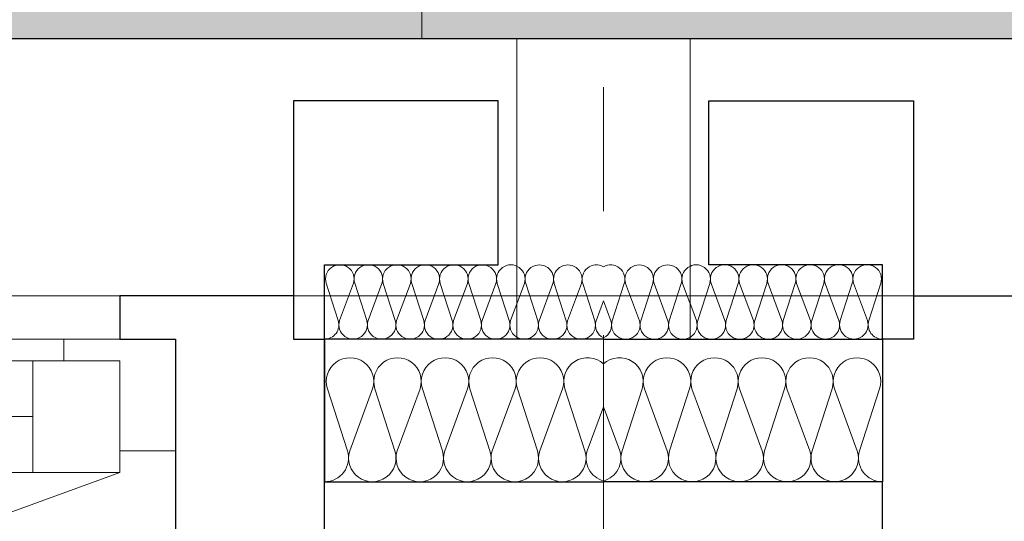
# Model space of a CAD drawing. Header units: metres. Extents: x -180 to 4, y -50 to 6.
# Tile 254 of 256: x -91.642 to -90.848, y -11.489 to -11.085. Entities that reach past the tile are written whole.
import ezdxf

# ---------------------------------------------------------------- set-up
doc = ezdxf.new("R2010")
doc.units = ezdxf.units.M
doc.header["$LTSCALE"] = 0.05
doc.header["$PDMODE"] = 1
doc.header["$PDSIZE"] = -2
doc.linetypes.add('Linienart-34', pattern=[4.233, 2.116, -2.117])
doc.linetypes.add('Linienart-53', pattern=[5.291531, 3.175, -1.058062, 0.352704, -0.705764])
doc.layers.get('0').update_dxf_attribs({"lineweight": 25})
for name, color, linetype, lineweight, true_color in [('30 -33 Aussenwände- 7 Fassade_ Elemente', 7, 'Continuous', 9, 0x00aacc), ('70 -72 Beschriftung- 1 Beschriftung allgemein', 7, 'Continuous', 9, 0xff6633), ('70 -76 Bemaßung- 2 Allgemein', 7, 'Continuous', 5, 0x6666cc), ('CW-Unsichtbar', 7, 'Continuous', 9, 0x599559)]:
    doc.layers.add(name, color=color, linetype=linetype, lineweight=lineweight, true_color=true_color)
for name, color, linetype, lineweight in [('60- 61 allgemeine Ausstattung- 4 Terrassen', 7, 'Continuous', 9), ('70 -71 Achsen- 1 Gebäudeachsen', 7, 'Linienart-53', 18), ('70 -72 Beschriftung-14 Schatten', 7, 'Continuous', 5), ('Keine', 7, 'Continuous', 9)]:
    doc.layers.add(name, color=color, linetype=linetype, lineweight=lineweight)
doc.styles.add('Arial', font='arial.ttf')
doc.dimstyles.new('k+k 1_50', dxfattribs={"dimtxt": 0.100689, "dimasz": 0.05302, "dimexe": 0.05, "dimexo": 0.15, "dimgap": 0.01, "dimtad": 1, "dimdec": 3, "dimtxsty": 'Arial', "dimblk": 'VW_SLASH', "dimblk1": 'VW_SLASH', "dimblk2": 'VW_SLASH', "dimcen": 0, "dimdle": 0.05, "dimadec": 3, "dimazin": 0, "dimtfac": 0.75, "dimtdec": 3, "dimtix": 1, "dimtmove": 0, "dimatfit": 0, "dimldrblk": 'VW_SLASH-1', "dimfxl": 0.125, "dimfxlon": 1, "dimfrac": 2, "dimtolj": 1, "dimarcsym": 0})

# ---------------------------------------------------------------- blocks, each defined once
blk = doc.blocks.new('Gruppe-1369')
at = {"layer": '30 -33 Aussenwände- 7 Fassade_ Elemente', "lineweight": 9, "transparency": 33554687, "flags": 128}
for points in [[(0.1015, -4.05304, 0.324435), (0.12286, -4.04606, 0.324435), (0.12286, -4.02359, 0.324435), (0.1015, -4.01661), (0.0515, -4.03268, -0.324488), (0.03014, -4.0257, -0.324488), (0.03014, -4.00323, -0.324488), (0.0515, -3.99625), (0.1015, -4.01474, 0.324435), (0.12286, -4.00776, 0.324435), (0.12286, -3.98529, 0.324435), (0.1015, -3.97831), (0.0515, -3.99438, -0.324488), (0.03014, -3.9874, -0.324488), (0.03014, -3.96493, -0.324488), (0.0515, -3.95795), (0.1015, -3.97643, 0.324435), (0.12286, -3.96945, 0.324435), (0.12286, -3.94699, 0.324435), (0.1015, -3.94001), (0.0515, -3.95608, -0.767984), (0.03146, -3.925)], [(0.12581, -3.925, -0.426772), (0.1015, -3.93813), (0.06598, -3.925)], [(0.1015, -4.12964, 1.372583), (0.1015, -4.09322), (0.0515, -4.10929, -1.372995), (0.0515, -4.07286), (0.1015, -4.09134, 1.372583), (0.1015, -4.05491), (0.0515, -4.07098, -1.372995), (0.0515, -4.03456), (0.1015, -4.05304, 1.372583), (0.1015, -4.01661), (0.0515, -4.03268, -1.372995), (0.0515, -3.99625), (0.1015, -4.01474, 1.372583), (0.1015, -3.97831), (0.0515, -3.99438, -1.372995), (0.0515, -3.95795)], [(0.1265, -4.15, 0.513088), (0.1015, -4.13152), (0.0515, -4.14759, -1.372995), (0.0515, -4.11116), (0.1015, -4.12964, 1.372583), (0.1015, -4.09322), (0.0515, -4.10929, -1.372995), (0.0515, -4.07286), (0.1015, -4.09134, 1.372583), (0.1015, -4.05491)]]:
    blk.add_lwpolyline(points, format="xyb", dxfattribs=at)
blk = doc.blocks.new('Gruppe-1370')
at = {"layer": '30 -33 Aussenwände- 7 Fassade_ Elemente', "transparency": 33554687}
blk.add_blockref('Gruppe-1369', (0, 0), dxfattribs=at)
blk = doc.blocks.new('Dämmung-42')
at = {"layer": '30 -33 Aussenwände- 7 Fassade_ Elemente', "color": 7, "transparency": 33554687}
blk.add_blockref('Gruppe-1370', (0, 0), dxfattribs=at)
at = {"layer": '30 -33 Aussenwände- 7 Fassade_ Elemente', "color": 0, "flags": 1}
for tag in ['instanceID', 'prm0_value', 'prm1_value', 'prm2_value', 'prm3_value', 'prm4_value', 'prm5_value', 'prm6_value', 'IFC_UUID', 'prm0_name', 'prm0_type', 'prm1_name', 'prm1_type', 'prm2_name', 'prm2_type', 'prm3_name', 'prm3_type', 'prm4_name', 'prm4_type', 'prm5_name', 'prm5_type', 'prm6_name', 'prm6_type']:
    blk.add_attdef(tag, (-91.171, -11.46154), '', height=0.00018, dxfattribs=at)
blk = doc.blocks.new('Gruppe-1372')
at = {"layer": '30 -33 Aussenwände- 7 Fassade_ Elemente', "lineweight": 9, "transparency": 33554687, "flags": 128}
for points in [[(0.07161, -3.99989, 0.324435), (0.08443, -3.99572, 0.324435), (0.08444, -3.98223, 0.324435), (0.07163, -3.97804), (0.04162, -3.98766, -0.324488), (0.02881, -3.98346, -0.324488), (0.02882, -3.96998, -0.324488), (0.04164, -3.9658), (0.07163, -3.97691, 0.324435), (0.08445, -3.97273, 0.324435), (0.08446, -3.95925, 0.324435), (0.07165, -3.95506), (0.04164, -3.96467, -0.324488), (0.02883, -3.96048, -0.324488), (0.02884, -3.94699, -0.324488), (0.04166, -3.94282), (0.07165, -3.95393, 0.324435), (0.08447, -3.94975, 0.324435), (0.08448, -3.93627, 0.324435), (0.07167, -3.93207), (0.04166, -3.94169, -0.688254), (0.02823, -3.92496)], [(0.08554, -3.92501, -0.374705), (0.07167, -3.93095), (0.05557, -3.92498)], [(0.07151, -4.13778, 1.372583), (0.07153, -4.11593), (0.04152, -4.12554, -1.372995), (0.04154, -4.10369), (0.07153, -4.1148, 1.372583), (0.07154, -4.09294), (0.04154, -4.10256, -1.372995), (0.04155, -4.08071), (0.07154, -4.09182, 1.372583), (0.07156, -4.06996), (0.04155, -4.07958, -1.372995), (0.04157, -4.05773), (0.07156, -4.06884, 1.372583), (0.07158, -4.04698), (0.04157, -4.0566, -1.372995), (0.04159, -4.03474), (0.07158, -4.04586, 1.372583), (0.0716, -4.024), (0.04159, -4.03362, -1.372995), (0.04161, -4.01176), (0.0716, -4.02287, 1.372583), (0.07161, -4.00102), (0.04161, -4.01064, -1.372995), (0.04162, -3.98878), (0.07161, -3.99989, 1.372583), (0.07163, -3.97804), (0.04162, -3.98766, -1.372995), (0.04164, -3.9658), (0.07163, -3.97691, 1.372583), (0.07165, -3.95506), (0.04164, -3.96467, -1.372995), (0.04166, -3.94282)], [(0.0865, -4.15001, 0.513088), (0.07151, -4.13891), (0.0415, -4.14853, -1.372995), (0.04152, -4.12667), (0.07151, -4.13778, 1.372583), (0.07153, -4.11593), (0.04152, -4.12554, -1.372995), (0.04154, -4.10369), (0.07153, -4.1148, 1.372583), (0.07154, -4.09294)]]:
    blk.add_lwpolyline(points, format="xyb", dxfattribs=at)
blk = doc.blocks.new('Gruppe-1373')
at = {"layer": '30 -33 Aussenwände- 7 Fassade_ Elemente', "transparency": 33554687}
blk.add_blockref('Gruppe-1372', (0, 0), dxfattribs=at)
blk = doc.blocks.new('Dämmung-43')
at = {"layer": '30 -33 Aussenwände- 7 Fassade_ Elemente', "color": 7, "transparency": 33554687}
blk.add_blockref('Gruppe-1373', (0, 0), dxfattribs=at)
at = {"layer": '30 -33 Aussenwände- 7 Fassade_ Elemente', "color": 0, "flags": 1}
for tag in ['prm0_value', 'prm1_value', 'prm2_value', 'prm3_value', 'prm4_value', 'prm5_value', 'prm6_value', 'instanceID', 'prm0_name', 'prm0_type', 'prm2_name', 'prm2_type', 'prm3_name', 'prm3_type', 'prm6_name', 'prm6_type', 'prm1_name', 'prm1_type', 'prm4_name', 'prm4_type', 'prm5_name', 'prm5_type', 'IFC_UUID']:
    blk.add_attdef(tag, (-91.17104, -11.34489), '', height=0.00018, dxfattribs=at)
blk = doc.blocks.new('Gruppe-1380')
at = {"color": 255}
blk.add_wipeout([(-91.171, -11.10004), (-82.921, -11.10004), (-82.921, -11.89704), (-91.171, -11.89704)], dxfattribs=at).dxf.layer = '30 -33 Aussenwände- 7 Fassade_ Elemente'
blk.add_wipeout([(-90.946, -11.34204), (-90.946, -11.89704), (-83.146, -11.89704), (-83.146, -11.34204), (-82.991, -11.34204), (-82.991, -11.10004), (-91.101, -11.10004), (-91.101, -11.34204)], dxfattribs=at).dxf.layer = '30 -33 Aussenwände- 7 Fassade_ Elemente'
at = {"layer": '30 -33 Aussenwände- 7 Fassade_ Elemente', "flags": 128}
blk.add_lwpolyline([(-90.946, -11.34204), (-90.946, -11.89704), (-83.146, -11.89704), (-83.146, -11.34204), (-82.991, -11.34204), (-82.991, -11.10004), (-91.101, -11.10004), (-91.101, -11.34204)], close=True, dxfattribs=at)
at = {"color": 255, "lineweight": 25}
blk.add_wipeout([(-90.781, -11.30704), (-90.781, -11.34204), (-90.826, -11.34204), (-90.826, -11.59704), (-90.946, -11.59704), (-90.946, -11.30704)], dxfattribs=at).dxf.layer = '30 -33 Aussenwände- 7 Fassade_ Elemente'
at = {"layer": '30 -33 Aussenwände- 7 Fassade_ Elemente', "lineweight": 25, "flags": 128}
blk.add_lwpolyline([(-90.781, -11.30704), (-90.781, -11.34204), (-90.826, -11.34204), (-90.826, -11.59704), (-90.946, -11.59704), (-90.946, -11.30704)], close=True, dxfattribs=at)
at = {"color": 255, "lineweight": 25}
blk.add_wipeout([(-91.171, -11.34204), (-90.946, -11.34204), (-90.946, -11.45704), (-91.171, -11.45704)], dxfattribs=at).dxf.layer = '30 -33 Aussenwände- 7 Fassade_ Elemente'
at = {"layer": '30 -33 Aussenwände- 7 Fassade_ Elemente', "lineweight": 25, "flags": 128}
blk.add_lwpolyline([(-91.171, -11.34204), (-90.946, -11.34204), (-90.946, -11.45704), (-91.171, -11.45704)], dxfattribs=at)
at = {"layer": '30 -33 Aussenwände- 7 Fassade_ Elemente', "xscale": -1, "rotation": 90}
blk.add_blockref('Dämmung-42', (-95.096, -11.33054), dxfattribs=at)
at = {"color": 255, "lineweight": 25}
blk.add_wipeout([(-90.946, -11.34204), (-90.946, -11.28204), (-91.086, -11.28204), (-91.086, -11.15004), (-90.921, -11.15004), (-90.921, -11.34204)], dxfattribs=at).dxf.layer = '30 -33 Aussenwände- 7 Fassade_ Elemente'
at = {"layer": '30 -33 Aussenwände- 7 Fassade_ Elemente', "lineweight": 25, "flags": 128}
blk.add_lwpolyline([(-90.946, -11.34204), (-90.946, -11.28204), (-91.086, -11.28204), (-91.086, -11.15004), (-90.921, -11.15004), (-90.921, -11.34204)], close=True, dxfattribs=at)
at = {"layer": '30 -33 Aussenwände- 7 Fassade_ Elemente', "xscale": -1, "rotation": 90}
blk.add_blockref('Dämmung-43', (-95.096, -11.25553), dxfattribs=at)
blk = doc.blocks.new('Gruppe-1785')
at = {"color": 255, "linetype": 'Continuous', "lineweight": 9, "transparency": 33554687}
blk.add_wipeout([(-0.605, 0.035), (-0.605, -0.225), (0.605, -0.225), (0.605, 0.035)], dxfattribs=at).dxf.layer = '30 -33 Aussenwände- 7 Fassade_ Elemente'
at = {"layer": '30 -33 Aussenwände- 7 Fassade_ Elemente', "color": 7, "linetype": 'Continuous', "lineweight": 9, "transparency": 33554687, "flags": 128}
blk.add_lwpolyline([(-0.605, 0.035), (-0.605, -0.225), (0.605, -0.225), (0.605, 0.035)], dxfattribs=at)
blk = doc.blocks.new('Gruppe-1786')
at = {"color": 255, "linetype": 'Continuous', "lineweight": 9, "transparency": 33554687}
blk.add_wipeout([(-0.605, 0.125), (-0.605, 0.225), (0.605, 0.225), (0.605, 0.125)], dxfattribs=at).dxf.layer = '30 -33 Aussenwände- 7 Fassade_ Elemente'
at = {"layer": '30 -33 Aussenwände- 7 Fassade_ Elemente', "color": 7, "linetype": 'Continuous', "lineweight": 9, "transparency": 33554687, "flags": 128}
blk.add_lwpolyline([(-0.605, 0.125), (-0.605, 0.225), (0.605, 0.225), (0.605, 0.125)], dxfattribs=at)
blk = doc.blocks.new('Gruppe-1787')
at = {"color": 255, "linetype": 'Continuous', "lineweight": 5, "transparency": 33554687}
blk.add_wipeout([(-0.525, 0.1075), (-0.525, 0.125), (0.525, 0.125), (0.525, 0.1075)], dxfattribs=at).dxf.layer = '30 -33 Aussenwände- 7 Fassade_ Elemente'
blk = doc.blocks.new('Gruppe-1788')
at = {"layer": '30 -33 Aussenwände- 7 Fassade_ Elemente', "color": 7, "linetype": 'Continuous', "lineweight": 9, "transparency": 33554687}
blk.add_line((-0.525, 0.125), (0.525, 0.125), dxfattribs=at)
at = {"color": 255, "linetype": 'Continuous', "lineweight": 9, "transparency": 33554687}
blk.add_wipeout([(-0.5, 0.1075), (0.5, 0.1075), (0.5, 0.0175), (-0.5, 0.0175)], dxfattribs=at).dxf.layer = '30 -33 Aussenwände- 7 Fassade_ Elemente'
at = {"layer": '30 -33 Aussenwände- 7 Fassade_ Elemente', "color": 7, "linetype": 'Continuous', "lineweight": 9, "transparency": 33554687}
blk.add_line((-0.5, 0.0625), (0.5, 0.0625), dxfattribs=at)
at = {"layer": '30 -33 Aussenwände- 7 Fassade_ Elemente', "color": 7, "linetype": 'Continuous', "lineweight": 9, "transparency": 33554687, "flags": 128}
blk.add_lwpolyline([(-0.5, 0.1075), (0.5, 0.1075), (0.5, 0.0175), (-0.5, 0.0175)], close=True, dxfattribs=at)
blk = doc.blocks.new('Gruppe-1789')
at = {"color": 255, "linetype": 'Continuous', "lineweight": 9, "transparency": 33554687}
blk.add_wipeout([(0.605, 0.125), (0.525, 0.125), (0.525, 0.035), (0.605, 0.035)], dxfattribs=at).dxf.layer = '30 -33 Aussenwände- 7 Fassade_ Elemente'
at = {"layer": '30 -33 Aussenwände- 7 Fassade_ Elemente', "color": 7, "linetype": 'Continuous', "lineweight": 9, "transparency": 33554687, "flags": 128}
blk.add_lwpolyline([(0.605, 0.125), (0.525, 0.125), (0.525, 0.035), (0.605, 0.035)], close=True, dxfattribs=at)
at = {"color": 255, "linetype": 'Continuous', "lineweight": 9, "transparency": 33554687}
blk.add_wipeout([(0.5, 0.1075), (0.57, 0.1075), (0.57, 0.0175), (0.5, 0.0175)], dxfattribs=at).dxf.layer = '30 -33 Aussenwände- 7 Fassade_ Elemente'
at = {"layer": '30 -33 Aussenwände- 7 Fassade_ Elemente', "color": 7, "linetype": 'Continuous', "lineweight": 9, "transparency": 33554687}
for p, q in [((0.5, 0.1075), (0.5, 0.0175)), ((0.5, 0.0175), (0.5, 0.1075)), ((0.57, 0.0175), (0.57, 0.1075))]:
    blk.add_line(p, q, dxfattribs=at)
at = {"layer": '30 -33 Aussenwände- 7 Fassade_ Elemente', "color": 7, "linetype": 'Continuous', "lineweight": 9, "transparency": 33554687, "flags": 128}
blk.add_lwpolyline([(0.5, 0.1075), (0.57, 0.1075), (0.57, 0.0175), (0.5, 0.0175)], close=True, dxfattribs=at)
blk = doc.blocks.new('Gruppe-1790')
at = {"layer": '30 -33 Aussenwände- 7 Fassade_ Elemente', "color": 7, "transparency": 33554687}
for name in ['Gruppe-1786', 'Gruppe-1785']:
    blk.add_blockref(name, (0, 0), dxfattribs=at)
blk.add_blockref('Gruppe-1787', (0, 0), dxfattribs=at)
blk.add_blockref('Gruppe-1788', (0, 0), dxfattribs=at)
blk.add_blockref('Gruppe-1789', (0, 0), dxfattribs=at)
blk = doc.blocks.new('Fenster (2D)-55')
at = {"layer": 'CW-Unsichtbar', "linetype": 'Continuous', "lineweight": 5, "transparency": 33554687}
blk.add_point((0.605, 0), dxfattribs=at)
at = {"layer": '30 -33 Aussenwände- 7 Fassade_ Elemente', "color": 0, "flags": 1}
for tag in ['instanceID', 'IFC_UUID']:
    blk.add_attdef(tag, (-92.736, -11.69204), '', height=0.00018, dxfattribs=at)
at = {"layer": '30 -33 Aussenwände- 7 Fassade_ Elemente', "color": 7, "transparency": 33554687}
blk.add_blockref('Gruppe-1790', (0, 0), dxfattribs=at)
blk = doc.blocks.new('Gruppe-1809')
at = {"color": 255}
blk.add_wipeout([(-92.736, -11.34204), (-91.516, -11.34204), (-91.516, -11.43204), (-92.736, -11.43204)], dxfattribs=at).dxf.layer = '30 -33 Aussenwände- 7 Fassade_ Elemente'
at = {"layer": '30 -33 Aussenwände- 7 Fassade_ Elemente', "flags": 128}
blk.add_lwpolyline([(-92.736, -11.34204), (-91.516, -11.34204), (-91.516, -11.43204), (-92.736, -11.43204)], close=True, dxfattribs=at)
at = {"color": 255, "lineweight": 18}
blk.add_wipeout([(-91.606, -11.34204), (-91.516, -11.34204), (-91.516, -11.43204), (-91.606, -11.43204)], dxfattribs=at).dxf.layer = '30 -33 Aussenwände- 7 Fassade_ Elemente'
at = {"layer": '30 -33 Aussenwände- 7 Fassade_ Elemente', "lineweight": 18, "flags": 128}
blk.add_lwpolyline([(-91.606, -11.34204), (-91.516, -11.34204), (-91.516, -11.43204), (-91.606, -11.43204)], close=True, dxfattribs=at)
at = {"color": 255}
blk.add_wipeout([(-92.701, -11.35954), (-91.561, -11.35954), (-91.561, -11.44954), (-92.701, -11.44954)], dxfattribs=at).dxf.layer = '30 -33 Aussenwände- 7 Fassade_ Elemente'
at = {"layer": '30 -33 Aussenwände- 7 Fassade_ Elemente', "flags": 128}
blk.add_lwpolyline([(-92.701, -11.35954), (-91.561, -11.35954), (-91.561, -11.44954), (-92.701, -11.44954)], close=True, dxfattribs=at)
at = {"color": 255, "lineweight": 18}
blk.add_wipeout([(-91.631, -11.35954), (-91.561, -11.35954), (-91.561, -11.44954), (-91.631, -11.44954)], dxfattribs=at).dxf.layer = '30 -33 Aussenwände- 7 Fassade_ Elemente'
at = {"layer": '30 -33 Aussenwände- 7 Fassade_ Elemente', "lineweight": 18}
blk.add_line((-92.631, -11.40454), (-91.631, -11.40454), dxfattribs=at)
at = {"layer": '30 -33 Aussenwände- 7 Fassade_ Elemente', "linetype": 'Linienart-34'}
blk.add_line((-91.561, -11.44954), (-92.63225, -11.83944), dxfattribs=at)
at = {"layer": '30 -33 Aussenwände- 7 Fassade_ Elemente', "lineweight": 18, "flags": 128}
blk.add_lwpolyline([(-91.631, -11.35954), (-91.561, -11.35954), (-91.561, -11.44954), (-91.631, -11.44954)], close=True, dxfattribs=at)
blk = doc.blocks.new('Gruppe-1813')
at = {"layer": '30 -33 Aussenwände- 7 Fassade_ Elemente', "lineweight": 9, "transparency": 33554687, "flags": 128}
for points in [[(0.1015, -4.05304, 0.324435), (0.12286, -4.04606, 0.324435), (0.12286, -4.02359, 0.324435), (0.1015, -4.01661), (0.0515, -4.03268, -0.324488), (0.03014, -4.0257, -0.324488), (0.03014, -4.00323, -0.324488), (0.0515, -3.99625), (0.1015, -4.01474, 0.324435), (0.12286, -4.00776, 0.324435), (0.12286, -3.98529, 0.324435), (0.1015, -3.97831), (0.0515, -3.99438, -0.324488), (0.03014, -3.9874, -0.324488), (0.03014, -3.96493, -0.324488), (0.0515, -3.95795), (0.1015, -3.97643, 0.324435), (0.12286, -3.96945, 0.324435), (0.12286, -3.94699, 0.324435), (0.1015, -3.94001), (0.0515, -3.95608, -0.767984), (0.03146, -3.925)], [(0.12581, -3.925, -0.426772), (0.1015, -3.93813), (0.06598, -3.925)], [(0.1015, -4.12964, 1.372583), (0.1015, -4.09322), (0.0515, -4.10929, -1.372995), (0.0515, -4.07286), (0.1015, -4.09134, 1.372583), (0.1015, -4.05491), (0.0515, -4.07098, -1.372995), (0.0515, -4.03456), (0.1015, -4.05304, 1.372583), (0.1015, -4.01661), (0.0515, -4.03268, -1.372995), (0.0515, -3.99625), (0.1015, -4.01474, 1.372583), (0.1015, -3.97831), (0.0515, -3.99438, -1.372995), (0.0515, -3.95795)], [(0.1265, -4.15, 0.513088), (0.1015, -4.13152), (0.0515, -4.14759, -1.372995), (0.0515, -4.11116), (0.1015, -4.12964, 1.372583), (0.1015, -4.09322), (0.0515, -4.10929, -1.372995), (0.0515, -4.07286), (0.1015, -4.09134, 1.372583), (0.1015, -4.05491)]]:
    blk.add_lwpolyline(points, format="xyb", dxfattribs=at)
blk = doc.blocks.new('Gruppe-1814')
at = {"layer": '30 -33 Aussenwände- 7 Fassade_ Elemente', "transparency": 33554687}
blk.add_blockref('Gruppe-1813', (0, 0), dxfattribs=at)
blk = doc.blocks.new('Dämmung-99')
at = {"layer": '30 -33 Aussenwände- 7 Fassade_ Elemente', "color": 7, "transparency": 33554687}
blk.add_blockref('Gruppe-1814', (0, 0), dxfattribs=at)
at = {"layer": '30 -33 Aussenwände- 7 Fassade_ Elemente', "color": 0, "flags": 1}
for tag in ['instanceID', 'prm0_value', 'prm1_value', 'prm2_value', 'prm3_value', 'prm4_value', 'prm5_value', 'prm6_value', 'IFC_UUID', 'prm0_name', 'prm0_type', 'prm1_name', 'prm1_type', 'prm2_name', 'prm2_type', 'prm3_name', 'prm3_type', 'prm4_name', 'prm4_type', 'prm5_name', 'prm5_type', 'prm6_name', 'prm6_type']:
    blk.add_attdef(tag, (-91.396, -11.46154), '', height=0.00018, dxfattribs=at)
blk = doc.blocks.new('Gruppe-1816')
at = {"layer": '30 -33 Aussenwände- 7 Fassade_ Elemente', "lineweight": 9, "transparency": 33554687, "flags": 128}
for points in [[(0.07161, -3.99989, 0.324435), (0.08443, -3.99572, 0.324435), (0.08444, -3.98223, 0.324435), (0.07163, -3.97804), (0.04162, -3.98766, -0.324488), (0.02881, -3.98346, -0.324488), (0.02882, -3.96998, -0.324488), (0.04164, -3.9658), (0.07163, -3.97691, 0.324435), (0.08445, -3.97273, 0.324435), (0.08446, -3.95925, 0.324435), (0.07165, -3.95506), (0.04164, -3.96467, -0.324488), (0.02883, -3.96048, -0.324488), (0.02884, -3.94699, -0.324488), (0.04166, -3.94282), (0.07165, -3.95393, 0.324435), (0.08447, -3.94975, 0.324435), (0.08448, -3.93627, 0.324435), (0.07167, -3.93207), (0.04166, -3.94169, -0.688254), (0.02823, -3.92496)], [(0.08554, -3.92501, -0.374705), (0.07167, -3.93095), (0.05557, -3.92498)], [(0.07151, -4.13778, 1.372583), (0.07153, -4.11593), (0.04152, -4.12554, -1.372995), (0.04154, -4.10369), (0.07153, -4.1148, 1.372583), (0.07154, -4.09294), (0.04154, -4.10256, -1.372995), (0.04155, -4.08071), (0.07154, -4.09182, 1.372583), (0.07156, -4.06996), (0.04155, -4.07958, -1.372995), (0.04157, -4.05773), (0.07156, -4.06884, 1.372583), (0.07158, -4.04698), (0.04157, -4.0566, -1.372995), (0.04159, -4.03474), (0.07158, -4.04586, 1.372583), (0.0716, -4.024), (0.04159, -4.03362, -1.372995), (0.04161, -4.01176), (0.0716, -4.02287, 1.372583), (0.07161, -4.00102), (0.04161, -4.01064, -1.372995), (0.04162, -3.98878), (0.07161, -3.99989, 1.372583), (0.07163, -3.97804), (0.04162, -3.98766, -1.372995), (0.04164, -3.9658), (0.07163, -3.97691, 1.372583), (0.07165, -3.95506), (0.04164, -3.96467, -1.372995), (0.04166, -3.94282)], [(0.0865, -4.15001, 0.513088), (0.07151, -4.13891), (0.0415, -4.14853, -1.372995), (0.04152, -4.12667), (0.07151, -4.13778, 1.372583), (0.07153, -4.11593), (0.04152, -4.12554, -1.372995), (0.04154, -4.10369), (0.07153, -4.1148, 1.372583), (0.07154, -4.09294)]]:
    blk.add_lwpolyline(points, format="xyb", dxfattribs=at)
blk = doc.blocks.new('Gruppe-1817')
at = {"layer": '30 -33 Aussenwände- 7 Fassade_ Elemente', "transparency": 33554687}
blk.add_blockref('Gruppe-1816', (0, 0), dxfattribs=at)
blk = doc.blocks.new('Dämmung-100')
at = {"layer": '30 -33 Aussenwände- 7 Fassade_ Elemente', "color": 7, "transparency": 33554687}
blk.add_blockref('Gruppe-1817', (0, 0), dxfattribs=at)
at = {"layer": '30 -33 Aussenwände- 7 Fassade_ Elemente', "color": 0, "flags": 1}
for tag in ['prm0_value', 'prm1_value', 'prm2_value', 'prm3_value', 'prm4_value', 'prm5_value', 'prm6_value', 'instanceID', 'prm0_name', 'prm0_type', 'prm2_name', 'prm2_type', 'prm3_name', 'prm3_type', 'prm6_name', 'prm6_type', 'prm1_name', 'prm1_type', 'prm4_name', 'prm4_type', 'prm5_name', 'prm5_type', 'IFC_UUID']:
    blk.add_attdef(tag, (-91.39601, -11.34489), '', height=0.00018, dxfattribs=at)
blk = doc.blocks.new('Gruppe-1824')
at = {"layer": '30 -33 Aussenwände- 7 Fassade_ Elemente'}
blk.add_blockref('Fenster (2D)-55', (-92.131, -11.46704), dxfattribs=at)
at = {"color": 255}
blk.add_wipeout([(-91.171, -11.10004), (-99.421, -11.10004), (-99.421, -11.89704), (-91.171, -11.89704)], dxfattribs=at).dxf.layer = '30 -33 Aussenwände- 7 Fassade_ Elemente'
blk.add_wipeout([(-91.396, -11.34204), (-91.396, -11.89704), (-99.196, -11.89704), (-99.196, -11.34204), (-99.351, -11.34204), (-99.351, -11.10004), (-91.241, -11.10004), (-91.241, -11.34204)], dxfattribs=at).dxf.layer = '30 -33 Aussenwände- 7 Fassade_ Elemente'
at = {"layer": '30 -33 Aussenwände- 7 Fassade_ Elemente', "flags": 128}
blk.add_lwpolyline([(-91.396, -11.34204), (-91.396, -11.89704), (-99.196, -11.89704), (-99.196, -11.34204), (-99.351, -11.34204), (-99.351, -11.10004), (-91.241, -11.10004), (-91.241, -11.34204)], close=True, dxfattribs=at)
at = {"layer": '30 -33 Aussenwände- 7 Fassade_ Elemente', "color": 7}
blk.add_blockref('Gruppe-1809', (0, 0), dxfattribs=at)
at = {"color": 255, "lineweight": 25}
blk.add_wipeout([(-91.561, -11.30704), (-91.561, -11.34204), (-91.516, -11.34204), (-91.516, -11.59704), (-91.396, -11.59704), (-91.396, -11.30704)], dxfattribs=at).dxf.layer = '30 -33 Aussenwände- 7 Fassade_ Elemente'
at = {"layer": '30 -33 Aussenwände- 7 Fassade_ Elemente', "lineweight": 25, "flags": 128}
blk.add_lwpolyline([(-91.561, -11.30704), (-91.561, -11.34204), (-91.516, -11.34204), (-91.516, -11.59704), (-91.396, -11.59704), (-91.396, -11.30704)], close=True, dxfattribs=at)
at = {"color": 255, "lineweight": 25}
blk.add_wipeout([(-91.171, -11.34204), (-91.396, -11.34204), (-91.396, -11.45704), (-91.171, -11.45704)], dxfattribs=at).dxf.layer = '30 -33 Aussenwände- 7 Fassade_ Elemente'
at = {"layer": '30 -33 Aussenwände- 7 Fassade_ Elemente', "lineweight": 25, "flags": 128}
blk.add_lwpolyline([(-91.171, -11.34204), (-91.396, -11.34204), (-91.396, -11.45704), (-91.171, -11.45704)], dxfattribs=at)
at = {"layer": '30 -33 Aussenwände- 7 Fassade_ Elemente', "rotation": 270}
blk.add_blockref('Dämmung-99', (-87.246, -11.33054), dxfattribs=at)
at = {"color": 255, "lineweight": 25}
blk.add_wipeout([(-91.396, -11.34204), (-91.396, -11.28204), (-91.256, -11.28204), (-91.256, -11.15004), (-91.421, -11.15004), (-91.421, -11.34204)], dxfattribs=at).dxf.layer = '30 -33 Aussenwände- 7 Fassade_ Elemente'
at = {"layer": '30 -33 Aussenwände- 7 Fassade_ Elemente', "lineweight": 25, "flags": 128}
blk.add_lwpolyline([(-91.396, -11.34204), (-91.396, -11.28204), (-91.256, -11.28204), (-91.256, -11.15004), (-91.421, -11.15004), (-91.421, -11.34204)], close=True, dxfattribs=at)
at = {"layer": '30 -33 Aussenwände- 7 Fassade_ Elemente', "rotation": 270}
blk.add_blockref('Dämmung-100', (-87.246, -11.25553), dxfattribs=at)
blk = doc.blocks.new('_03-OG3_Tragwerk (2D)')
at = {"layer": '30 -33 Aussenwände- 7 Fassade_ Elemente', "color": 7}
blk.add_blockref('Gruppe-1380', (0, 0), dxfattribs=at)
blk.add_blockref('Gruppe-1824', (0, 0), dxfattribs=at)
blk = doc.blocks.new('Gruppe-8878')
at = {"layer": '60- 61 allgemeine Ausstattung- 4 Terrassen', "linetype": 'Continuous', "lineweight": 9, "transparency": 33554534}
h = blk.add_hatch(dxfattribs=at)
h.set_pattern_fill('Platte 60_60 SRF-1', style=0, pattern_type=2)
h.set_pattern_definition([(90, (-83.5178, -11.10004), (-0.6, 7e-17), []), (0, (-83.5178, -11.10004), (0, 0.6), [])])
h.paths.add_polyline_path([(-83.51799996, -8.69594214), (-88.91799996, -8.69756841), (-88.91713959, -2.69756841), (-83.51799996, -2.69756841), (-83.51799996, -0.94704198), (-99.54599996, -0.94704198), (-99.54599996, -11.10004198), (-83.51799996, -11.10004198)])
at = {"layer": '60- 61 allgemeine Ausstattung- 4 Terrassen', "color": 252, "linetype": 'Continuous', "lineweight": 9, "true_color": 0x888888, "transparency": 33554687, "flags": 128}
blk.add_lwpolyline([(-83.51799996, -8.69594214), (-88.91799996, -8.69756841), (-88.91713959, -2.69756841), (-83.51799996, -2.69756841), (-83.51799996, -0.94704198), (-99.54599996, -0.94704198), (-99.54599996, -11.10004198), (-83.51799996, -11.10004198)], close=True, dxfattribs=at)
blk = doc.blocks.new('_OG3_2D (2D)')
at = {"layer": '70 -72 Beschriftung-14 Schatten', "linetype": 'Continuous', "lineweight": 0}
blk.add_hatch(color=7, dxfattribs=at).paths.add_polyline_path([(-83.5179853, -8.72283216), (-98.84209428, -8.72283216), (-99.80012691, -11.27804198), (-99.35099996, -11.27804198), (-99.35099996, -11.10004198), (-83.5179853, -11.10004198)])
at = {"layer": '30 -33 Aussenwände- 7 Fassade_ Elemente', "flags": 128}
blk.add_lwpolyline([(-0.03099996, -0.05704198), (-0.03099996, -20.33704198), (-24.78099996, -20.33704198), (-24.78099996, -31.58704198), (-50.31099996, -31.58704198), (-50.31099996, -20.33704198), (-74.28099996, -20.33704198), (-74.28099996, -31.58704198), (-99.81099996, -31.58704198), (-99.81099996, -11.30704198), (-83.31099996, -11.30704198), (-83.31099996, -0.05704198), (-49.53099996, -0.05704198), (-49.53099996, -11.30704198), (-33.81099996, -11.30704198), (-33.81099996, -0.05704198)], close=True, dxfattribs=at)
at = {"layer": '70 -72 Beschriftung- 1 Beschriftung allgemein', "color": 7}
blk.add_blockref('Gruppe-8878', (0, 0), dxfattribs=at)
blk = doc.blocks.new('VW_SLASH')
at = {"color": 0, "linetype": 'ByBlock', "lineweight": -2, "transparency": 16777216}
blk.add_line((0.943, 0), (-1, 0), dxfattribs=at)
at = {"color": 0, "lineweight": 20, "transparency": 16777216, "flags": 128}
blk.add_lwpolyline([(0.5, 0.5), (-0.5, -0.5)], dxfattribs=at)
blk = doc.blocks.new('*D11088')
at = {"layer": '70 -76 Bemaßung- 2 Allgemein', "color": 0, "lineweight": -2}
for p, q in [((-91.456, 1.77496), (-91.456, 1.94996)), ((-91.241, 1.77496), (-91.241, 1.94996)), ((-91.50902, 1.89996), (-91.56204, 1.89996)), ((-91.241, 1.89996), (-91.456, 1.89996)), ((-91.18798, 1.89996), (-91.13496, 1.89996))]:
    blk.add_line(p, q, dxfattribs=at)
at = {"layer": 'Defpoints', "color": 0}
for p in [(-91.456, 1.89996), (-91.241, -11.10004), (-91.456, -11.59704)]:
    blk.add_point(p, dxfattribs=at)
at = {"layer": '70 -76 Bemaßung- 2 Allgemein', "color": 0, "lineweight": -2, "xscale": 0.05302001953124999, "yscale": 0.05302001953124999, "zscale": 0.05302001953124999}
blk.add_blockref('VW_SLASH', (-91.456, 1.89996), dxfattribs=at)
at = {"layer": '70 -76 Bemaßung- 2 Allgemein', "color": 0, "lineweight": -2, "xscale": 0.05302001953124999, "yscale": 0.05302001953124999, "zscale": 0.05302001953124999, "rotation": 180}
blk.add_blockref('VW_SLASH', (-91.241, 1.89996), dxfattribs=at)
at = {"layer": '70 -76 Bemaßung- 2 Allgemein', "color": 0, "insert": (-91.57448, 1.99092), "char_height": 0.1006887, "attachment_point": 5, "style": 'Arial'}
blk.add_mtext('\\A1;21\\S5^ ;', dxfattribs=at)
blk = doc.blocks.new('VW_SLASH-1')
at = {"color": 0, "linetype": 'ByBlock', "lineweight": -2, "transparency": 16777216}
blk.add_line((0.943, 0), (-1, 0), dxfattribs=at)
at = {"color": 0, "lineweight": 5, "transparency": 16777216, "flags": 128}
blk.add_lwpolyline([(0.5, 0.5), (-0.5, -0.5)], dxfattribs=at)
blk = doc.blocks.new('*D11089')
at = {"layer": '70 -76 Bemaßung- 2 Allgemein', "color": 0, "lineweight": -2}
for p, q in [((-91.171, 2.04996), (-91.171, 1.94996)), ((-91.241, 1.77496), (-91.241, 1.94996)), ((-91.29402, 1.89996), (-91.34704, 1.89996)), ((-91.171, 1.89996), (-91.241, 1.89996)), ((-91.11798, 1.89996), (-91.06496, 1.89996))]:
    blk.add_line(p, q, dxfattribs=at)
at = {"layer": 'Defpoints', "color": 0}
for p in [(-91.241, 1.89996), (-91.171, 1.89996), (-91.241, -11.10004)]:
    blk.add_point(p, dxfattribs=at)
at = {"layer": '70 -76 Bemaßung- 2 Allgemein', "color": 0, "lineweight": -2, "xscale": 0.05302001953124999, "yscale": 0.05302001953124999, "zscale": 0.05302001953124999}
for p, rotation in [((-91.241, 1.89996), 359.9999999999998), ((-91.171, 1.89996), 179.9999999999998)]:
    blk.add_blockref('VW_SLASH', p, dxfattribs=dict(at, rotation=rotation))
at = {"layer": '70 -76 Bemaßung- 2 Allgemein', "color": 0, "insert": (-91.28265, 1.99092), "char_height": 0.100689, "attachment_point": 5, "style": 'Arial'}
blk.add_mtext('\\A1;7', dxfattribs=at)
blk = doc.blocks.new('*D11090')
at = {"layer": '70 -76 Bemaßung- 2 Allgemein', "color": 0, "lineweight": -2}
for p, q in [((-91.171, 2.04996), (-91.171, 1.94996)), ((-91.101, 1.77496), (-91.101, 1.94996)), ((-91.22402, 1.89996), (-91.27704, 1.89996)), ((-91.101, 1.89996), (-91.171, 1.89996)), ((-91.04798, 1.89996), (-90.99496, 1.89996))]:
    blk.add_line(p, q, dxfattribs=at)
at = {"layer": 'Defpoints', "color": 0}
for p in [(-91.171, 1.89996), (-91.171, 1.89996), (-91.101, -11.10004)]:
    blk.add_point(p, dxfattribs=at)
at = {"layer": '70 -76 Bemaßung- 2 Allgemein', "color": 0, "lineweight": -2, "xscale": 0.05302001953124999, "yscale": 0.05302001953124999, "zscale": 0.05302001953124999}
blk.add_blockref('VW_SLASH', (-91.171, 1.89996), dxfattribs=at)
at = {"layer": '70 -76 Bemaßung- 2 Allgemein', "color": 0, "lineweight": -2, "xscale": 0.05302001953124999, "yscale": 0.05302001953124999, "zscale": 0.05302001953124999, "rotation": 180.0000000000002}
blk.add_blockref('VW_SLASH', (-91.101, 1.89996), dxfattribs=at)
at = {"layer": '70 -76 Bemaßung- 2 Allgemein', "color": 0, "insert": (-78.12646, 1.89996), "char_height": 0.100689, "attachment_point": 5, "style": 'Arial'}
blk.add_mtext('\\A1;7', dxfattribs=at)
blk = doc.blocks.new('*D11091')
at = {"layer": '70 -76 Bemaßung- 2 Allgemein', "color": 0, "lineweight": -2}
for p, q in [((-91.101, 1.77496), (-91.101, 1.94996)), ((-90.886, 1.77496), (-90.886, 1.94996)), ((-91.15402, 1.89996), (-91.20704, 1.89996)), ((-90.886, 1.89996), (-91.101, 1.89996)), ((-90.83298, 1.89996), (-90.77996, 1.89996))]:
    blk.add_line(p, q, dxfattribs=at)
at = {"layer": 'Defpoints', "color": 0}
for p in [(-91.101, 1.89996), (-91.101, -11.10004), (-90.886, -11.59704)]:
    blk.add_point(p, dxfattribs=at)
at = {"layer": '70 -76 Bemaßung- 2 Allgemein', "color": 0, "lineweight": -2, "xscale": 0.05302001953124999, "yscale": 0.05302001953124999, "zscale": 0.05302001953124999}
blk.add_blockref('VW_SLASH', (-91.101, 1.89996), dxfattribs=at)
at = {"layer": '70 -76 Bemaßung- 2 Allgemein', "color": 0, "lineweight": -2, "xscale": 0.05302001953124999, "yscale": 0.05302001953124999, "zscale": 0.05302001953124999, "rotation": 180}
blk.add_blockref('VW_SLASH', (-90.886, 1.89996), dxfattribs=at)
at = {"layer": '70 -76 Bemaßung- 2 Allgemein', "color": 0, "insert": (-90.77703, 1.99092), "char_height": 0.1006887, "attachment_point": 5, "style": 'Arial'}
blk.add_mtext('\\A1;21\\S5^ ;', dxfattribs=at)
blk = doc.blocks.new('_Achsen (3D)')
at = {"layer": '70 -71 Achsen- 1 Gebäudeachsen', "transparency": 33554687}
blk.add_line((-91.171, 3.79996), (-91.171, -46.17204), dxfattribs=at)
blk = doc.blocks.new('Gruppe-9725')
at = {"layer": '70 -76 Bemaßung- 2 Allgemein'}
for base, p1, p2, text, picture, middle in [((-91.45599996, 1.89995802), (-91.24099996, -11.10004198), (-91.45599996, -11.59704198), '21\\S5^ ;', '*D11088', (-91.57448367, 1.99092052)), ((-91.24099996, 1.89995802), (-91.17099996, 1.89995802), (-91.24099996, -11.10004198), '7', '*D11089', (-91.28265071, 1.99092052)), ((-91.10099996, 1.89995802), (-90.88599996, -11.59704198), (-91.10099996, -11.10004198), '21\\S5^ ;', '*D11091', (-90.77703263, 1.99092052)), ((-91.17099996, 1.89995802), (-91.10099996, -11.10004198), (-91.17099996, 1.89995802), '7', '*D11090', (-78.12646225, 1.89995802))]:
    dim = blk.add_linear_dim(base=base, p1=p1, p2=p2, text=text, dimstyle='k+k 1_50', override={"dimtxt": 0.100689, "dimgap": 0.01, "dimdec": 8, "dimpost": '<>', "dimtxsty": 'Arial', "dimtix": 0, "dimtmove": 2}, dxfattribs=at)
    dim.commit()
    dim.dimension.update_dxf_attribs({"geometry": picture, "text_midpoint": middle, "dimtype": 160})
blk = doc.blocks.new('_OG3_2D Bemaßung_ Beschriftung (2D)')
at = {"layer": '70 -76 Bemaßung- 2 Allgemein'}
blk.add_blockref('Gruppe-9725', (0, 0), dxfattribs=at)

msp = doc.modelspace()

# ---------------------------------------------------------------- block references
at = {"layer": 'Keine', "color": 1}
msp.add_blockref('_03-OG3_Tragwerk (2D)', (0, 0), dxfattribs=at)

# ---------------------------------------------------------------- next in the draw order: block references
msp.add_blockref('_OG3_2D (2D)', (0, 0), dxfattribs=at)

# ---------------------------------------------------------------- next in the draw order: block references
msp.add_blockref('_OG3_2D Bemaßung_ Beschriftung (2D)', (0, 0), dxfattribs=at)

# ---------------------------------------------------------------- next in the draw order: block references
msp.add_blockref('_Achsen (3D)', (0, 0), dxfattribs=at)

doc.saveas('drawing.dxf')
